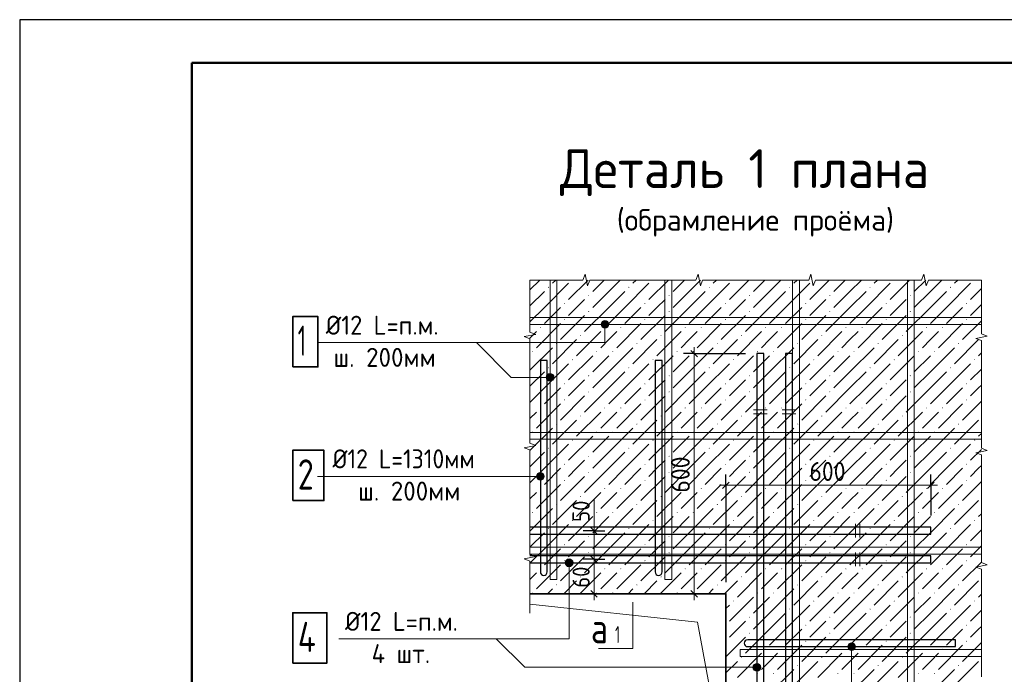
# Model space of a CAD drawing. Header units: millimetres. Extents: x 0 to 50400, y 0 to 35640.
# Tile 8 of 14: x 0 to 13715, y 26525 to 35640. Entities that reach past the tile are written whole.
import ezdxf

# ---------------------------------------------------------------- set-up
doc = ezdxf.new("R2010")
doc.units = ezdxf.units.MM
for name, color, linetype, lineweight in [('Standard', 7, 'Continuous', 25), ('Размерная линия_ общее', 7, 'Continuous', 13), ('Текст_ общее', 7, 'Continuous', 25)]:
    doc.layers.add(name, color=color, linetype=linetype, lineweight=lineweight)
doc.styles.add('ISOCPEUR', font='txt')

msp = doc.modelspace()

# ---------------------------------------------------------------- hatches: boundary and pattern name
at = {"layer": 'Standard', "linetype": 'Continuous', "lineweight": 13, "transparency": 33554687}
for points in [[(7358, 31913), (7365, 31921), (7373, 31913), (7365, 31906)], [(8478, 31913), (8485, 31921), (8493, 31913), (8485, 31906)], [(9598, 31913), (9605, 31921), (9613, 31913), (9605, 31906)], [(10718, 31913), (10725, 31921), (10733, 31913), (10725, 31906)], [(11838, 31913), (11845, 31921), (11853, 31913), (11845, 31906)], [(12958, 31913), (12965, 31921), (12973, 31913), (12965, 31906)], [(7582, 31689), (7589, 31697), (7597, 31689), (7589, 31682)], [(7918, 31801), (7925, 31809), (7933, 31801), (7925, 31794)], [(8702, 31689), (8709, 31697), (8717, 31689), (8709, 31682)], [(9038, 31801), (9045, 31809), (9053, 31801), (9045, 31794)], [(9822, 31689), (9829, 31697), (9837, 31689), (9829, 31682)], [(10158, 31801), (10165, 31809), (10173, 31801), (10165, 31794)], [(10942, 31689), (10949, 31697), (10957, 31689), (10949, 31682)], [(11278, 31801), (11285, 31809), (11293, 31801), (11285, 31794)], [(12062, 31689), (12069, 31697), (12077, 31689), (12069, 31682)], [(12398, 31801), (12405, 31809), (12413, 31801), (12405, 31794)], [(13182, 31689), (13189, 31697), (13197, 31689), (13189, 31682)], [(7918, 31577), (7925, 31585), (7933, 31577), (7925, 31570)], [(9038, 31577), (9045, 31585), (9053, 31577), (9045, 31570)], [(10158, 31577), (10165, 31585), (10173, 31577), (10165, 31570)], [(11278, 31577), (11285, 31585), (11293, 31577), (11285, 31570)], [(12398, 31577), (12405, 31585), (12413, 31577), (12405, 31570)], [(7582, 31465), (7589, 31473), (7597, 31465), (7589, 31458)], [(8702, 31465), (8709, 31473), (8717, 31465), (8709, 31458)], [(9822, 31465), (9829, 31473), (9837, 31465), (9829, 31458)], [(10942, 31465), (10949, 31473), (10957, 31465), (10949, 31458)], [(12062, 31465), (12069, 31473), (12077, 31465), (12069, 31458)], [(13182, 31465), (13189, 31473), (13197, 31465), (13189, 31458)], [(7246, 31353), (7253, 31361), (7261, 31353), (7253, 31346)], [(8142, 31353), (8149, 31361), (8157, 31353), (8149, 31346)], [(8366, 31353), (8373, 31361), (8381, 31353), (8373, 31346)], [(9262, 31353), (9269, 31361), (9277, 31353), (9269, 31346)], [(9486, 31353), (9493, 31361), (9501, 31353), (9493, 31346)], [(10382, 31353), (10389, 31361), (10397, 31353), (10389, 31346)], [(10606, 31353), (10613, 31361), (10621, 31353), (10613, 31346)], [(11502, 31353), (11509, 31361), (11517, 31353), (11509, 31346)], [(11726, 31353), (11733, 31361), (11741, 31353), (11733, 31346)], [(12622, 31353), (12629, 31361), (12637, 31353), (12629, 31346)], [(12846, 31353), (12853, 31361), (12861, 31353), (12853, 31346)], [(7470, 31129), (7477, 31137), (7485, 31129), (7477, 31122)], [(7806, 31241), (7813, 31249), (7821, 31241), (7813, 31234)], [(8590, 31129), (8597, 31137), (8605, 31129), (8597, 31122)], [(8926, 31241), (8933, 31249), (8941, 31241), (8933, 31234)], [(9710, 31129), (9717, 31137), (9725, 31129), (9717, 31122)], [(10046, 31241), (10053, 31249), (10061, 31241), (10053, 31234)], [(10830, 31129), (10837, 31137), (10845, 31129), (10837, 31122)], [(11166, 31241), (11173, 31249), (11181, 31241), (11173, 31234)], [(11950, 31129), (11957, 31137), (11965, 31129), (11957, 31122)], [(12286, 31241), (12293, 31249), (12301, 31241), (12293, 31234)], [(13070, 31129), (13077, 31137), (13085, 31129), (13077, 31122)], [(7134, 31017), (7141, 31025), (7149, 31017), (7141, 31010)], [(8030, 31017), (8037, 31025), (8045, 31017), (8037, 31010)], [(8254, 31017), (8261, 31025), (8269, 31017), (8261, 31010)], [(9150, 31017), (9157, 31025), (9165, 31017), (9157, 31010)], [(9374, 31017), (9381, 31025), (9389, 31017), (9381, 31010)], [(10270, 31017), (10277, 31025), (10285, 31017), (10277, 31010)], [(10494, 31017), (10501, 31025), (10509, 31017), (10501, 31010)], [(11390, 31017), (11397, 31025), (11405, 31017), (11397, 31010)], [(11614, 31017), (11621, 31025), (11629, 31017), (11621, 31010)], [(12510, 31017), (12517, 31025), (12525, 31017), (12517, 31010)], [(12734, 31017), (12741, 31025), (12749, 31017), (12741, 31010)], [(7694, 30905), (7701, 30913), (7709, 30905), (7701, 30898)], [(8814, 30905), (8821, 30913), (8829, 30905), (8821, 30898)], [(9934, 30905), (9941, 30913), (9949, 30905), (9941, 30898)], [(11054, 30905), (11061, 30913), (11069, 30905), (11061, 30898)], [(12174, 30905), (12181, 30913), (12189, 30905), (12181, 30898)], [(13294, 30905), (13301, 30913), (13309, 30905), (13301, 30898)], [(7358, 30793), (7365, 30801), (7373, 30793), (7365, 30786)], [(8478, 30793), (8485, 30801), (8493, 30793), (8485, 30786)], [(9598, 30793), (9605, 30801), (9613, 30793), (9605, 30786)], [(10718, 30793), (10725, 30801), (10733, 30793), (10725, 30786)], [(11838, 30793), (11845, 30801), (11853, 30793), (11845, 30786)], [(12958, 30793), (12965, 30801), (12973, 30793), (12965, 30786)], [(7918, 30681), (7925, 30689), (7933, 30681), (7925, 30674)], [(9038, 30681), (9045, 30689), (9053, 30681), (9045, 30674)], [(10158, 30681), (10165, 30689), (10173, 30681), (10165, 30674)], [(11278, 30681), (11285, 30689), (11293, 30681), (11285, 30674)], [(12398, 30681), (12405, 30689), (12413, 30681), (12405, 30674)], [(7582, 30569), (7589, 30577), (7597, 30569), (7589, 30562)], [(7918, 30457), (7925, 30465), (7933, 30457), (7925, 30450)], [(8702, 30569), (8709, 30577), (8717, 30569), (8709, 30562)], [(9038, 30457), (9045, 30465), (9053, 30457), (9045, 30450)], [(9822, 30569), (9829, 30577), (9837, 30569), (9829, 30562)], [(10158, 30457), (10165, 30465), (10173, 30457), (10165, 30450)], [(10942, 30569), (10949, 30577), (10957, 30569), (10949, 30562)], [(11278, 30457), (11285, 30465), (11293, 30457), (11285, 30450)], [(12062, 30569), (12069, 30577), (12077, 30569), (12069, 30562)], [(12398, 30457), (12405, 30465), (12413, 30457), (12405, 30450)], [(13182, 30569), (13189, 30577), (13197, 30569), (13189, 30562)], [(7582, 30345), (7589, 30353), (7597, 30345), (7589, 30338)], [(8702, 30345), (8709, 30353), (8717, 30345), (8709, 30338)], [(9822, 30345), (9829, 30353), (9837, 30345), (9829, 30338)], [(10942, 30345), (10949, 30353), (10957, 30345), (10949, 30338)], [(12062, 30345), (12069, 30353), (12077, 30345), (12069, 30338)], [(13182, 30345), (13189, 30353), (13197, 30345), (13189, 30338)], [(7246, 30233), (7253, 30241), (7261, 30233), (7253, 30226)], [(8142, 30233), (8149, 30241), (8157, 30233), (8149, 30226)], [(8366, 30233), (8373, 30241), (8381, 30233), (8373, 30226)], [(9262, 30233), (9269, 30241), (9277, 30233), (9269, 30226)], [(9486, 30233), (9493, 30241), (9501, 30233), (9493, 30226)], [(10382, 30233), (10389, 30241), (10397, 30233), (10389, 30226)], [(10606, 30233), (10613, 30241), (10621, 30233), (10613, 30226)], [(11502, 30233), (11509, 30241), (11517, 30233), (11509, 30226)], [(11726, 30233), (11733, 30241), (11741, 30233), (11733, 30226)], [(12622, 30233), (12629, 30241), (12637, 30233), (12629, 30226)], [(12846, 30233), (12853, 30241), (12861, 30233), (12853, 30226)], [(7806, 30121), (7813, 30129), (7821, 30121), (7813, 30114)], [(8926, 30121), (8933, 30129), (8941, 30121), (8933, 30114)], [(10046, 30121), (10053, 30129), (10061, 30121), (10053, 30114)], [(11166, 30121), (11173, 30129), (11181, 30121), (11173, 30114)], [(12286, 30121), (12293, 30129), (12301, 30121), (12293, 30114)], [(7134, 29897), (7141, 29905), (7149, 29897), (7141, 29890)], [(7470, 30009), (7477, 30017), (7485, 30009), (7477, 30002)], [(8030, 29897), (8037, 29905), (8045, 29897), (8037, 29890)], [(8254, 29897), (8261, 29905), (8269, 29897), (8261, 29890)], [(8590, 30009), (8597, 30017), (8605, 30009), (8597, 30002)], [(9150, 29897), (9157, 29905), (9165, 29897), (9157, 29890)], [(9374, 29897), (9381, 29905), (9389, 29897), (9381, 29890)], [(9710, 30009), (9717, 30017), (9725, 30009), (9717, 30002)], [(10270, 29897), (10277, 29905), (10285, 29897), (10277, 29890)], [(10494, 29897), (10501, 29905), (10509, 29897), (10501, 29890)], [(10830, 30009), (10837, 30017), (10845, 30009), (10837, 30002)], [(11390, 29897), (11397, 29905), (11405, 29897), (11397, 29890)], [(11614, 29897), (11621, 29905), (11629, 29897), (11621, 29890)], [(11950, 30009), (11957, 30017), (11965, 30009), (11957, 30002)], [(12510, 29897), (12517, 29905), (12525, 29897), (12517, 29890)], [(12734, 29897), (12741, 29905), (12749, 29897), (12741, 29890)], [(13070, 30009), (13077, 30017), (13085, 30009), (13077, 30002)], [(7694, 29785), (7701, 29793), (7709, 29785), (7701, 29778)], [(8814, 29785), (8821, 29793), (8829, 29785), (8821, 29778)], [(9934, 29785), (9941, 29793), (9949, 29785), (9941, 29778)], [(11054, 29785), (11061, 29793), (11069, 29785), (11061, 29778)], [(12174, 29785), (12181, 29793), (12189, 29785), (12181, 29778)], [(13294, 29785), (13301, 29793), (13309, 29785), (13301, 29778)], [(7358, 29673), (7365, 29681), (7373, 29673), (7365, 29666)], [(8478, 29673), (8485, 29681), (8493, 29673), (8485, 29666)], [(9598, 29673), (9605, 29681), (9613, 29673), (9605, 29666)], [(10718, 29673), (10725, 29681), (10733, 29673), (10725, 29666)], [(11838, 29673), (11845, 29681), (11853, 29673), (11845, 29666)], [(12958, 29673), (12965, 29681), (12973, 29673), (12965, 29666)], [(7918, 29561), (7925, 29569), (7933, 29561), (7925, 29554)], [(9038, 29561), (9045, 29569), (9053, 29561), (9045, 29554)], [(10158, 29561), (10165, 29569), (10173, 29561), (10165, 29554)], [(11278, 29561), (11285, 29569), (11293, 29561), (11285, 29554)], [(12398, 29561), (12405, 29569), (12413, 29561), (12405, 29554)], [(7582, 29449), (7589, 29457), (7597, 29449), (7589, 29442)], [(8702, 29449), (8709, 29457), (8717, 29449), (8709, 29442)], [(9822, 29449), (9829, 29457), (9837, 29449), (9829, 29442)], [(10942, 29449), (10949, 29457), (10957, 29449), (10949, 29442)], [(12062, 29449), (12069, 29457), (12077, 29449), (12069, 29442)], [(13182, 29449), (13189, 29457), (13197, 29449), (13189, 29442)], [(7582, 29225), (7589, 29233), (7597, 29225), (7589, 29218)], [(7918, 29337), (7925, 29345), (7933, 29337), (7925, 29330)], [(8702, 29225), (8709, 29233), (8717, 29225), (8709, 29218)], [(9038, 29337), (9045, 29345), (9053, 29337), (9045, 29330)], [(9822, 29225), (9829, 29233), (9837, 29225), (9829, 29218)], [(10158, 29337), (10165, 29345), (10173, 29337), (10165, 29330)], [(10942, 29225), (10949, 29233), (10957, 29225), (10949, 29218)], [(11278, 29337), (11285, 29345), (11293, 29337), (11285, 29330)], [(12062, 29225), (12069, 29233), (12077, 29225), (12069, 29218)], [(12398, 29337), (12405, 29345), (12413, 29337), (12405, 29330)], [(13182, 29225), (13189, 29233), (13197, 29225), (13189, 29218)], [(7246, 29113), (7253, 29121), (7261, 29113), (7253, 29106)], [(8142, 29113), (8149, 29121), (8157, 29113), (8149, 29106)], [(8366, 29113), (8373, 29121), (8381, 29113), (8373, 29106)], [(9262, 29113), (9269, 29121), (9277, 29113), (9269, 29106)], [(9486, 29113), (9493, 29121), (9501, 29113), (9493, 29106)], [(10382, 29113), (10389, 29121), (10397, 29113), (10389, 29106)], [(10606, 29113), (10613, 29121), (10621, 29113), (10613, 29106)], [(11502, 29113), (11509, 29121), (11517, 29113), (11509, 29106)], [(11726, 29113), (11733, 29121), (11741, 29113), (11733, 29106)], [(12622, 29113), (12629, 29121), (12637, 29113), (12629, 29106)], [(12846, 29113), (12853, 29121), (12861, 29113), (12853, 29106)], [(7806, 29001), (7813, 29009), (7821, 29001), (7813, 28994)], [(8926, 29001), (8933, 29009), (8941, 29001), (8933, 28994)], [(10046, 29001), (10053, 29009), (10061, 29001), (10053, 28994)], [(11166, 29001), (11173, 29009), (11181, 29001), (11173, 28994)], [(12286, 29001), (12293, 29009), (12301, 29001), (12293, 28994)], [(7470, 28889), (7477, 28897), (7485, 28889), (7477, 28882)], [(8590, 28889), (8597, 28897), (8605, 28889), (8597, 28882)], [(9710, 28889), (9717, 28897), (9725, 28889), (9717, 28882)], [(10830, 28889), (10837, 28897), (10845, 28889), (10837, 28882)], [(11950, 28889), (11957, 28897), (11965, 28889), (11957, 28882)], [(13070, 28889), (13077, 28897), (13085, 28889), (13077, 28882)], [(7134, 28777), (7141, 28785), (7149, 28777), (7141, 28770)], [(7694, 28665), (7701, 28673), (7709, 28665), (7701, 28658)], [(8030, 28777), (8037, 28785), (8045, 28777), (8037, 28770)], [(8254, 28777), (8261, 28785), (8269, 28777), (8261, 28770)], [(8814, 28665), (8821, 28673), (8829, 28665), (8821, 28658)], [(9150, 28777), (9157, 28785), (9165, 28777), (9157, 28770)], [(9374, 28777), (9381, 28785), (9389, 28777), (9381, 28770)], [(9934, 28665), (9941, 28673), (9949, 28665), (9941, 28658)], [(10270, 28777), (10277, 28785), (10285, 28777), (10277, 28770)], [(10494, 28777), (10501, 28785), (10509, 28777), (10501, 28770)], [(11054, 28665), (11061, 28673), (11069, 28665), (11061, 28658)], [(11390, 28777), (11397, 28785), (11405, 28777), (11397, 28770)], [(11614, 28777), (11621, 28785), (11629, 28777), (11621, 28770)], [(12174, 28665), (12181, 28673), (12189, 28665), (12181, 28658)], [(12510, 28777), (12517, 28785), (12525, 28777), (12517, 28770)], [(12734, 28777), (12741, 28785), (12749, 28777), (12741, 28770)], [(13294, 28665), (13301, 28673), (13309, 28665), (13301, 28658)], [(7358, 28553), (7365, 28561), (7373, 28553), (7365, 28546)], [(8478, 28553), (8485, 28561), (8493, 28553), (8485, 28546)], [(9598, 28553), (9605, 28561), (9613, 28553), (9605, 28546)], [(10718, 28553), (10725, 28561), (10733, 28553), (10725, 28546)], [(11838, 28553), (11845, 28561), (11853, 28553), (11845, 28546)], [(12958, 28553), (12965, 28561), (12973, 28553), (12965, 28546)], [(7918, 28441), (7925, 28449), (7933, 28441), (7925, 28434)], [(9038, 28441), (9045, 28449), (9053, 28441), (9045, 28434)], [(10158, 28441), (10165, 28449), (10173, 28441), (10165, 28434)], [(11278, 28441), (11285, 28449), (11293, 28441), (11285, 28434)], [(12398, 28441), (12405, 28449), (12413, 28441), (12405, 28434)], [(7582, 28329), (7589, 28337), (7597, 28329), (7589, 28322)], [(8702, 28329), (8709, 28337), (8717, 28329), (8709, 28322)], [(9822, 28329), (9829, 28337), (9837, 28329), (9829, 28322)], [(10942, 28329), (10949, 28337), (10957, 28329), (10949, 28322)], [(12062, 28329), (12069, 28337), (12077, 28329), (12069, 28322)], [(13182, 28329), (13189, 28337), (13197, 28329), (13189, 28322)], [(7918, 28217), (7925, 28225), (7933, 28217), (7925, 28210)], [(9038, 28217), (9045, 28225), (9053, 28217), (9045, 28210)], [(10158, 28217), (10165, 28225), (10173, 28217), (10165, 28210)], [(11278, 28217), (11285, 28225), (11293, 28217), (11285, 28210)], [(12398, 28217), (12405, 28225), (12413, 28217), (12405, 28210)], [(7246, 27993), (7253, 28001), (7261, 27993), (7253, 27986)], [(7582, 28105), (7589, 28113), (7597, 28105), (7589, 28098)], [(8142, 27993), (8149, 28001), (8157, 27993), (8149, 27986)], [(8366, 27993), (8373, 28001), (8381, 27993), (8373, 27986)], [(8702, 28105), (8709, 28113), (8717, 28105), (8709, 28098)], [(9262, 27993), (9269, 28001), (9277, 27993), (9269, 27986)], [(9486, 27993), (9493, 28001), (9501, 27993), (9493, 27986)], [(9822, 28105), (9829, 28113), (9837, 28105), (9829, 28098)], [(10382, 27993), (10389, 28001), (10397, 27993), (10389, 27986)], [(10606, 27993), (10613, 28001), (10621, 27993), (10613, 27986)], [(10942, 28105), (10949, 28113), (10957, 28105), (10949, 28098)], [(11502, 27993), (11509, 28001), (11517, 27993), (11509, 27986)], [(11726, 27993), (11733, 28001), (11741, 27993), (11733, 27986)], [(12062, 28105), (12069, 28113), (12077, 28105), (12069, 28098)], [(12622, 27993), (12629, 28001), (12637, 27993), (12629, 27986)], [(12846, 27993), (12853, 28001), (12861, 27993), (12853, 27986)], [(13182, 28105), (13189, 28113), (13197, 28105), (13189, 28098)], [(7806, 27881), (7813, 27889), (7821, 27881), (7813, 27874)], [(8926, 27881), (8933, 27889), (8941, 27881), (8933, 27874)], [(10046, 27881), (10053, 27889), (10061, 27881), (10053, 27874)], [(11166, 27881), (11173, 27889), (11181, 27881), (11173, 27874)], [(12286, 27881), (12293, 27889), (12301, 27881), (12293, 27874)], [(7470, 27769), (7477, 27777), (7485, 27769), (7477, 27762)], [(8590, 27769), (8597, 27777), (8605, 27769), (8597, 27762)], [(9710, 27769), (9717, 27777), (9725, 27769), (9717, 27762)], [(10830, 27769), (10837, 27777), (10845, 27769), (10837, 27762)], [(11950, 27769), (11957, 27777), (11965, 27769), (11957, 27762)], [(13070, 27769), (13077, 27777), (13085, 27769), (13077, 27762)], [(7134, 27657), (7141, 27665), (7149, 27657), (7141, 27650)], [(8030, 27657), (8037, 27665), (8045, 27657), (8037, 27650)], [(8254, 27657), (8261, 27665), (8269, 27657), (8261, 27650)], [(9150, 27657), (9157, 27665), (9165, 27657), (9157, 27650)], [(9374, 27657), (9381, 27665), (9389, 27657), (9381, 27650)], [(10270, 27657), (10277, 27665), (10285, 27657), (10277, 27650)], [(10494, 27657), (10501, 27665), (10509, 27657), (10501, 27650)], [(11390, 27657), (11397, 27665), (11405, 27657), (11397, 27650)], [(11614, 27657), (11621, 27665), (11629, 27657), (11621, 27650)], [(12510, 27657), (12517, 27665), (12525, 27657), (12517, 27650)], [(12734, 27657), (12741, 27665), (12749, 27657), (12741, 27650)], [(9934, 27545), (9941, 27553), (9949, 27545), (9941, 27538)], [(10718, 27433), (10725, 27441), (10733, 27433), (10725, 27426)], [(11054, 27545), (11061, 27553), (11069, 27545), (11061, 27538)], [(11838, 27433), (11845, 27441), (11853, 27433), (11845, 27426)], [(12174, 27545), (12181, 27553), (12189, 27545), (12181, 27538)], [(12958, 27433), (12965, 27441), (12973, 27433), (12965, 27426)], [(13294, 27545), (13301, 27553), (13309, 27545), (13301, 27538)], [(10158, 27321), (10165, 27329), (10173, 27321), (10165, 27314)], [(11278, 27321), (11285, 27329), (11293, 27321), (11285, 27314)], [(12398, 27321), (12405, 27329), (12413, 27321), (12405, 27314)], [(9836, 27211), (9837, 27209), (9836, 27208)], [(10942, 27209), (10949, 27217), (10957, 27209), (10949, 27202)], [(12062, 27209), (12069, 27217), (12077, 27209), (12069, 27202)], [(13182, 27209), (13189, 27217), (13197, 27209), (13189, 27202)], [(10158, 27097), (10165, 27105), (10173, 27097), (10165, 27090)], [(11278, 27097), (11285, 27105), (11293, 27097), (11285, 27090)], [(12398, 27097), (12405, 27105), (12413, 27097), (12405, 27090)], [(9836, 26987), (9837, 26985), (9836, 26984)], [(10382, 26873), (10389, 26881), (10397, 26873), (10389, 26866)], [(10606, 26873), (10613, 26881), (10621, 26873), (10613, 26866)], [(10942, 26985), (10949, 26993), (10957, 26985), (10949, 26978)], [(11502, 26873), (11509, 26881), (11517, 26873), (11509, 26866)], [(11726, 26873), (11733, 26881), (11741, 26873), (11733, 26866)], [(12062, 26985), (12069, 26993), (12077, 26985), (12069, 26978)], [(12622, 26873), (12629, 26881), (12637, 26873), (12629, 26866)], [(12846, 26873), (12853, 26881), (12861, 26873), (12853, 26866)], [(13182, 26985), (13189, 26993), (13197, 26985), (13189, 26978)], [(10046, 26761), (10053, 26769), (10061, 26761), (10053, 26754)], [(11166, 26761), (11173, 26769), (11181, 26761), (11173, 26754)], [(12286, 26761), (12293, 26769), (12301, 26761), (12293, 26754)], [(10830, 26649), (10837, 26657), (10845, 26649), (10837, 26642)], [(11950, 26649), (11957, 26657), (11965, 26649), (11957, 26642)], [(13070, 26649), (13077, 26657), (13085, 26649), (13077, 26642)], [(10270, 26537), (10277, 26545), (10285, 26537), (10277, 26530)], [(10494, 26537), (10501, 26545), (10509, 26537), (10501, 26530)], [(11390, 26537), (11397, 26545), (11405, 26537), (11397, 26530)], [(11614, 26537), (11621, 26545), (11629, 26537), (11621, 26530)], [(12510, 26537), (12517, 26545), (12525, 26537), (12517, 26530)], [(12734, 26537), (12741, 26545), (12749, 26537), (12741, 26530)]]:
    msp.add_hatch(color=7, dxfattribs=at).paths.add_polyline_path(points, flags=16)
for points in [[(7205, 29254), (7205, 29308), (7198, 29281)], [(7205, 29308), (7225, 29235), (7225, 29328)], [(7205, 29308), (7205, 29254), (7225, 29235)], [(7225, 29328), (7252, 29227), (7252, 29335)], [(7225, 29328), (7225, 29235), (7252, 29227)], [(7252, 29335), (7252, 29227), (7279, 29235)], [(7252, 29335), (7279, 29235), (7279, 29328)], [(7279, 29328), (7279, 29235), (7298, 29254)], [(7279, 29328), (7298, 29254), (7298, 29308)], [(7298, 29308), (7298, 29254), (7306, 29281)], [(11534, 26910), (11642, 26910), (11634, 26937)], [(11534, 26910), (11634, 26937), (11541, 26937)], [(11541, 26883), (11642, 26910), (11534, 26910)], [(11541, 26937), (11634, 26937), (11615, 26956)], [(11541, 26937), (11615, 26956), (11561, 26956)], [(11541, 26883), (11634, 26883), (11642, 26910)], [(11561, 26863), (11634, 26883), (11541, 26883)], [(11561, 26956), (11615, 26956), (11588, 26964)], [(11561, 26863), (11615, 26863), (11634, 26883)], [(11615, 26863), (11561, 26863), (11588, 26856)]]:
    msp.add_hatch(color=7, dxfattribs=at).paths.add_polyline_path(points)
at = {"layer": 'Текст_ общее', "linetype": 'Continuous', "lineweight": 13, "transparency": 33554687}
for points in [[(8199, 31425), (8106, 31425), (8098, 31398)], [(8199, 31425), (8098, 31398), (8206, 31398)], [(8179, 31444), (8125, 31444), (8106, 31425)], [(8179, 31444), (8106, 31425), (8199, 31425)], [(8125, 31444), (8179, 31444), (8152, 31452)], [(8206, 31398), (8098, 31398), (8106, 31371)], [(8206, 31398), (8106, 31371), (8199, 31371)], [(8199, 31371), (8106, 31371), (8125, 31351)], [(8199, 31371), (8125, 31351), (8179, 31351)], [(8179, 31351), (8125, 31351), (8152, 31344)], [(7341, 30633), (7341, 30687), (7334, 30660)], [(7361, 30614), (7361, 30707), (7341, 30687)], [(7361, 30614), (7341, 30687), (7341, 30633)], [(7388, 30606), (7388, 30714), (7361, 30707)], [(7388, 30606), (7361, 30707), (7361, 30614)], [(7415, 30614), (7415, 30707), (7388, 30714)], [(7415, 30614), (7388, 30714), (7388, 30606)], [(7434, 30633), (7434, 30687), (7415, 30707)], [(7434, 30633), (7415, 30707), (7415, 30614)], [(7434, 30687), (7434, 30633), (7442, 30660)], [(7680, 28124), (7626, 28124), (7607, 28105)], [(7680, 28124), (7607, 28105), (7700, 28105)], [(7626, 28124), (7680, 28124), (7653, 28132)], [(7700, 28105), (7607, 28105), (7599, 28078)], [(7700, 28105), (7599, 28078), (7707, 28078)], [(7707, 28078), (7599, 28078), (7607, 28051)], [(7707, 28078), (7607, 28051), (7700, 28051)], [(7700, 28051), (7607, 28051), (7626, 28031)], [(7700, 28051), (7626, 28031), (7680, 28031)], [(7680, 28031), (7626, 28031), (7653, 28024)], [(10221, 26595), (10221, 26649), (10214, 26622)], [(10241, 26575), (10241, 26668), (10221, 26649)], [(10241, 26575), (10221, 26649), (10221, 26595)], [(10268, 26568), (10268, 26676), (10241, 26668)], [(10268, 26568), (10241, 26668), (10241, 26575)], [(10295, 26575), (10295, 26668), (10268, 26676)], [(10295, 26575), (10268, 26676), (10268, 26568)], [(10314, 26595), (10314, 26649), (10295, 26668)], [(10314, 26595), (10295, 26668), (10295, 26575)], [(10314, 26649), (10314, 26595), (10322, 26622)]]:
    msp.add_hatch(color=7, dxfattribs=at).paths.add_polyline_path(points)

# ---------------------------------------------------------------- linework, layer by layer
at = {"layer": 'Standard', "color": 7, "linetype": 'Continuous', "lineweight": 25, "transparency": 33554687}
for p, q in [((2400, 35040), (2400, 1270)), ((10268, 30990), (10268, 25646)), ((10668, 30990), (10668, 25646)), ((12692, 28574), (7108, 28574)), ((12692, 28174), (7108, 28174))]:
    msp.add_line(p, q, dxfattribs=at)
at = {"layer": 'Standard', "color": 7, "linetype": 'Continuous', "lineweight": 13, "transparency": 33554687}
for p, q in [((7846, 32015), (7878, 32095)), ((7878, 32095), (7909, 31935)), ((9419, 32015), (9450, 32095)), ((9450, 32095), (9482, 31935)), ((10991, 32015), (11022, 32095)), ((11022, 32095), (11054, 31935)), ((12563, 32015), (12594, 32095)), ((12594, 32095), (12626, 31935)), ((7108, 32015), (7108, 32015)), ((7108, 31289), (7108, 32015)), ((7108, 32015), (7846, 32015)), ((7108, 32015), (7108, 32015)), ((7909, 31935), (7941, 32015)), ((7941, 32015), (8680, 32015)), ((8680, 32015), (9419, 32015)), ((9482, 31935), (9513, 32015)), ((9513, 32015), (10252, 32015)), ((10252, 32015), (10991, 32015)), ((11054, 31935), (11085, 32015)), ((11085, 32015), (11824, 32015)), ((11824, 32015), (12563, 32015)), ((12626, 31935), (12657, 32015)), ((12657, 32015), (13396, 32015)), ((13396, 32015), (13396, 31267)), ((13396, 32015), (13396, 32015)), ((7188, 31258), (7108, 31289)), ((7028, 31227), (7188, 31258)), ((7108, 31196), (7028, 31227)), ((7108, 30469), (7108, 31196)), ((13476, 31235), (13316, 31203)), ((13316, 31203), (13396, 31172)), ((13396, 31267), (13476, 31235)), ((13396, 31172), (13396, 30423)), ((7108, 29742), (7108, 30469)), ((13396, 30423), (13396, 29675)), ((10412, 30206), (10220, 30206)), ((10812, 30206), (10620, 30206)), ((10412, 30150), (10220, 30150)), ((10812, 30150), (10620, 30150)), ((7028, 29680), (7188, 29711)), ((7108, 29649), (7028, 29680)), ((7188, 29711), (7108, 29742)), ((7108, 28922), (7108, 29649)), ((13476, 29643), (13316, 29611)), ((13396, 29675), (13476, 29643)), ((13316, 29611), (13396, 29579)), ((13396, 29579), (13396, 28831)), ((7198, 29281), (7198, 29281)), ((7252, 29335), (7252, 29335)), ((7252, 29227), (7252, 29227)), ((7306, 29281), (7306, 29281)), ((8000, 28523), (8000, 28963)), ((7108, 28195), (7108, 28922)), ((13396, 28831), (13396, 28082)), ((11644, 28430), (11644, 28622)), ((11700, 28430), (11700, 28622)), ((7028, 28133), (7188, 28164)), ((7108, 28102), (7028, 28133)), ((7188, 28164), (7108, 28195)), ((11644, 28030), (11644, 28222)), ((11700, 28030), (11700, 28222)), ((7108, 27375), (7108, 28102)), ((13476, 28050), (13316, 28019)), ((13316, 28019), (13396, 27987)), ((13396, 28082), (13476, 28050)), ((13396, 27987), (13396, 27238)), ((8540, 27529), (8540, 26883)), ((13396, 27238), (13396, 26490)), ((8540, 26883), (8060, 26883)), ((11534, 26910), (11534, 26910)), ((11588, 26964), (11588, 26964)), ((11642, 26910), (11642, 26910)), ((11588, 26856), (11588, 26856))]:
    msp.add_line(p, q, dxfattribs=at)
at = {"layer": 'Standard', "color": 254, "linetype": 'Continuous', "lineweight": 13, "transparency": 33554687}
for p, q in [((7108, 31879), (7244, 32015)), ((7309, 31633), (7645, 31969)), ((7468, 32015), (7421, 31969)), ((7916, 32015), (7645, 31745)), ((8140, 32015), (7981, 31857)), ((8205, 31857), (8364, 32015)), ((8429, 31633), (8765, 31969)), ((8588, 32015), (8541, 31969)), ((9036, 32015), (8765, 31745)), ((9260, 32015), (9101, 31857)), ((9325, 31857), (9484, 32015)), ((9549, 31633), (9885, 31969)), ((9708, 32015), (9661, 31969)), ((10156, 32015), (9885, 31745)), ((10380, 32015), (10221, 31857)), ((10445, 31857), (10604, 32015)), ((10669, 31633), (11005, 31969)), ((10828, 32015), (10781, 31969)), ((11276, 32015), (11005, 31745)), ((11500, 32015), (11341, 31857)), ((11565, 31857), (11724, 32015)), ((11789, 31633), (12125, 31969)), ((11948, 32015), (11901, 31969)), ((12396, 32015), (12125, 31745)), ((12620, 32015), (12461, 31857)), ((12685, 31857), (12844, 32015)), ((12909, 31633), (13245, 31969)), ((13068, 32015), (13021, 31969)), ((7309, 31857), (7108, 31655)), ((8205, 31857), (7981, 31633)), ((8429, 31857), (8205, 31633)), ((9325, 31857), (9101, 31633)), ((9549, 31857), (9325, 31633)), ((10445, 31857), (10221, 31633)), ((10669, 31857), (10445, 31633)), ((11565, 31857), (11341, 31633)), ((11789, 31857), (11565, 31633)), ((12685, 31857), (12461, 31633)), ((12909, 31857), (12685, 31633)), ((13396, 31896), (13245, 31745)), ((7757, 31633), (7869, 31745)), ((8877, 31633), (8989, 31745)), ((9997, 31633), (10109, 31745)), ((11117, 31633), (11229, 31745)), ((12237, 31633), (12349, 31745)), ((7309, 31633), (7108, 31431)), ((7533, 31633), (7309, 31409)), ((7645, 31521), (7757, 31633)), ((8205, 31633), (7869, 31297)), ((8429, 31633), (8205, 31409)), ((8653, 31633), (8429, 31409)), ((8765, 31521), (8877, 31633)), ((9325, 31633), (8989, 31297)), ((9549, 31633), (9325, 31409)), ((9773, 31633), (9549, 31409)), ((9885, 31521), (9997, 31633)), ((10445, 31633), (10109, 31297)), ((10669, 31633), (10445, 31409)), ((10893, 31633), (10669, 31409)), ((11005, 31521), (11117, 31633)), ((11565, 31633), (11229, 31297)), ((11789, 31633), (11565, 31409)), ((12013, 31633), (11789, 31409)), ((12125, 31521), (12237, 31633)), ((12685, 31633), (12349, 31297)), ((12909, 31633), (12685, 31409)), ((13133, 31633), (12909, 31409)), ((13245, 31521), (13357, 31633)), ((13357, 31633), (13396, 31672)), ((7533, 31409), (7197, 31073)), ((7869, 31521), (7533, 31185)), ((8653, 31409), (8317, 31073)), ((8989, 31521), (8653, 31185)), ((9773, 31409), (9437, 31073)), ((10109, 31521), (9773, 31185)), ((10893, 31409), (10557, 31073)), ((11229, 31521), (10893, 31185)), ((12013, 31409), (11677, 31073)), ((12349, 31521), (12013, 31185)), ((13133, 31409), (12797, 31073)), ((13396, 31448), (13133, 31185)), ((7108, 31207), (7197, 31297)), ((8093, 31297), (7757, 30961)), ((8205, 31185), (8317, 31297)), ((9213, 31297), (8877, 30961)), ((9325, 31185), (9437, 31297)), ((10333, 31297), (9997, 30961)), ((10445, 31185), (10557, 31297)), ((11453, 31297), (11117, 30961)), ((11565, 31185), (11677, 31297)), ((12573, 31297), (12237, 30961)), ((12685, 31185), (12797, 31297)), ((7757, 31185), (7421, 30849)), ((8093, 31073), (8205, 31185)), ((8877, 31185), (8541, 30849)), ((9213, 31073), (9325, 31185)), ((9997, 31185), (9661, 30849)), ((10333, 31073), (10445, 31185)), ((11117, 31185), (10781, 30849)), ((11453, 31073), (11565, 31185)), ((12237, 31185), (11901, 30849)), ((12573, 31073), (12685, 31185)), ((13357, 31185), (13021, 30849)), ((7108, 30759), (7421, 31073)), ((8205, 30737), (8541, 31073)), ((9325, 30737), (9661, 31073)), ((10445, 30737), (10781, 31073)), ((11565, 30737), (11901, 31073)), ((12685, 30737), (13021, 31073)), ((13396, 31000), (13357, 30961)), ((7981, 30961), (7645, 30625)), ((8205, 30961), (7981, 30737)), ((9101, 30961), (8765, 30625)), ((9325, 30961), (9101, 30737)), ((10221, 30961), (9885, 30625)), ((10445, 30961), (10221, 30737)), ((11341, 30961), (11005, 30625)), ((11565, 30961), (11341, 30737)), ((12461, 30961), (12125, 30625)), ((12685, 30961), (12461, 30737)), ((7309, 30737), (7108, 30535)), ((7309, 30513), (7645, 30849)), ((8205, 30737), (7981, 30513)), ((8429, 30737), (8205, 30513)), ((8429, 30513), (8765, 30849)), ((9325, 30737), (9101, 30513)), ((9549, 30737), (9325, 30513)), ((9549, 30513), (9885, 30849)), ((10445, 30737), (10221, 30513)), ((10669, 30737), (10445, 30513)), ((10669, 30513), (11005, 30849)), ((11565, 30737), (11341, 30513)), ((11789, 30737), (11565, 30513)), ((11789, 30513), (12125, 30849)), ((12685, 30737), (12461, 30513)), ((12909, 30737), (12685, 30513)), ((12909, 30513), (13245, 30849)), ((13396, 30776), (13245, 30625)), ((7757, 30513), (7869, 30625)), ((8877, 30513), (8989, 30625)), ((9997, 30513), (10109, 30625)), ((11117, 30513), (11229, 30625)), ((12237, 30513), (12349, 30625)), ((7309, 30513), (7108, 30311)), ((7533, 30513), (7309, 30289)), ((7645, 30401), (7757, 30513)), ((8205, 30513), (7869, 30177)), ((8429, 30513), (8205, 30289)), ((8653, 30513), (8429, 30289)), ((8765, 30401), (8877, 30513)), ((9325, 30513), (8989, 30177)), ((9549, 30513), (9325, 30289)), ((9773, 30513), (9549, 30289)), ((9885, 30401), (9997, 30513)), ((10445, 30513), (10109, 30177)), ((10669, 30513), (10445, 30289)), ((10893, 30513), (10669, 30289)), ((11005, 30401), (11117, 30513)), ((11565, 30513), (11229, 30177)), ((11789, 30513), (11565, 30289)), ((12013, 30513), (11789, 30289)), ((12125, 30401), (12237, 30513)), ((12685, 30513), (12349, 30177)), ((12909, 30513), (12685, 30289)), ((13133, 30513), (12909, 30289)), ((13245, 30401), (13357, 30513)), ((13357, 30513), (13396, 30552)), ((7869, 30401), (7533, 30065)), ((8989, 30401), (8653, 30065)), ((10109, 30401), (9773, 30065)), ((11229, 30401), (10893, 30065)), ((12349, 30401), (12013, 30065)), ((13396, 30328), (13133, 30065)), ((7108, 30087), (7197, 30177)), ((7533, 30289), (7197, 29953)), ((8093, 30177), (7757, 29841)), ((8205, 30065), (8317, 30177)), ((8653, 30289), (8317, 29953)), ((9213, 30177), (8877, 29841)), ((9325, 30065), (9437, 30177)), ((9773, 30289), (9437, 29953)), ((10333, 30177), (9997, 29841)), ((10445, 30065), (10557, 30177)), ((10893, 30289), (10557, 29953)), ((11453, 30177), (11117, 29841)), ((11565, 30065), (11677, 30177)), ((12013, 30289), (11677, 29953)), ((12573, 30177), (12237, 29841)), ((12685, 30065), (12797, 30177)), ((13133, 30289), (12797, 29953)), ((7757, 30065), (7421, 29729)), ((8093, 29953), (8205, 30065)), ((8877, 30065), (8541, 29729)), ((9213, 29953), (9325, 30065)), ((9997, 30065), (9661, 29729)), ((10333, 29953), (10445, 30065)), ((11117, 30065), (10781, 29729)), ((11453, 29953), (11565, 30065)), ((12237, 30065), (11901, 29729)), ((12573, 29953), (12685, 30065)), ((13357, 30065), (13021, 29729)), ((7108, 29639), (7421, 29953)), ((8205, 29617), (8541, 29953)), ((9325, 29617), (9661, 29953)), ((10445, 29617), (10781, 29953)), ((11565, 29617), (11901, 29953)), ((12685, 29617), (13021, 29953)), ((7981, 29841), (7645, 29505)), ((8205, 29841), (7981, 29617)), ((9101, 29841), (8765, 29505)), ((9325, 29841), (9101, 29617)), ((10221, 29841), (9885, 29505)), ((10445, 29841), (10221, 29617)), ((11341, 29841), (11005, 29505)), ((11565, 29841), (11341, 29617)), ((12461, 29841), (12125, 29505)), ((12685, 29841), (12461, 29617)), ((13396, 29880), (13357, 29841)), ((7309, 29393), (7645, 29729)), ((8429, 29393), (8765, 29729)), ((9549, 29393), (9885, 29729)), ((10669, 29393), (11005, 29729)), ((11789, 29393), (12125, 29729)), ((12909, 29393), (13245, 29729)), ((13396, 29656), (13245, 29505)), ((7309, 29617), (7108, 29415)), ((7757, 29393), (7869, 29505)), ((8205, 29617), (7981, 29393)), ((8429, 29617), (8205, 29393)), ((8877, 29393), (8989, 29505)), ((9325, 29617), (9101, 29393)), ((9549, 29617), (9325, 29393)), ((9997, 29393), (10109, 29505)), ((10445, 29617), (10221, 29393)), ((10669, 29617), (10445, 29393)), ((11117, 29393), (11229, 29505)), ((11565, 29617), (11341, 29393)), ((11789, 29617), (11565, 29393)), ((12237, 29393), (12349, 29505)), ((12685, 29617), (12461, 29393)), ((12909, 29617), (12685, 29393)), ((7309, 29393), (7108, 29191)), ((7533, 29393), (7309, 29169)), ((7645, 29281), (7757, 29393)), ((8205, 29393), (7869, 29057)), ((8429, 29393), (8205, 29169)), ((8653, 29393), (8429, 29169)), ((8765, 29281), (8877, 29393)), ((9325, 29393), (8989, 29057)), ((9549, 29393), (9325, 29169)), ((9773, 29393), (9549, 29169)), ((9885, 29281), (9997, 29393)), ((10445, 29393), (10109, 29057)), ((10669, 29393), (10445, 29169)), ((10893, 29393), (10669, 29169)), ((11005, 29281), (11117, 29393)), ((11565, 29393), (11229, 29057)), ((11789, 29393), (11565, 29169)), ((12013, 29393), (11789, 29169)), ((12125, 29281), (12237, 29393)), ((12685, 29393), (12349, 29057)), ((12909, 29393), (12685, 29169)), ((13133, 29393), (12909, 29169)), ((13245, 29281), (13357, 29393)), ((13357, 29393), (13396, 29432)), ((7869, 29281), (7533, 28945)), ((8989, 29281), (8653, 28945)), ((10109, 29281), (9773, 28945)), ((11229, 29281), (10893, 28945)), ((12349, 29281), (12013, 28945)), ((7533, 29169), (7197, 28833)), ((8653, 29169), (8317, 28833)), ((9773, 29169), (9437, 28833)), ((10893, 29169), (10557, 28833)), ((12013, 29169), (11677, 28833)), ((13133, 29169), (12797, 28833)), ((13396, 29208), (13133, 28945)), ((7108, 28967), (7197, 29057)), ((7757, 28945), (7421, 28609)), ((8093, 29057), (7757, 28721)), ((8093, 28833), (8205, 28945)), ((8205, 28945), (8317, 29057)), ((8877, 28945), (8541, 28609)), ((9213, 29057), (8877, 28721)), ((9213, 28833), (9325, 28945)), ((9325, 28945), (9437, 29057)), ((9997, 28945), (9661, 28609)), ((10333, 29057), (9997, 28721)), ((10333, 28833), (10445, 28945)), ((10445, 28945), (10557, 29057)), ((11117, 28945), (10781, 28609)), ((11453, 29057), (11117, 28721)), ((11453, 28833), (11565, 28945)), ((11565, 28945), (11677, 29057)), ((12237, 28945), (11901, 28609)), ((12573, 29057), (12237, 28721)), ((12573, 28833), (12685, 28945)), ((12685, 28945), (12797, 29057)), ((13357, 28945), (13021, 28609)), ((7108, 28519), (7421, 28833)), ((8205, 28497), (8541, 28833)), ((9325, 28497), (9661, 28833)), ((10445, 28497), (10781, 28833)), ((11565, 28497), (11901, 28833)), ((12685, 28497), (13021, 28833)), ((7981, 28721), (7645, 28385)), ((8205, 28721), (7981, 28497)), ((9101, 28721), (8765, 28385)), ((9325, 28721), (9101, 28497)), ((10221, 28721), (9885, 28385)), ((10445, 28721), (10221, 28497)), ((11341, 28721), (11005, 28385)), ((11565, 28721), (11341, 28497)), ((12461, 28721), (12125, 28385)), ((12685, 28721), (12461, 28497)), ((13396, 28760), (13357, 28721)), ((7309, 28273), (7645, 28609)), ((8429, 28273), (8765, 28609)), ((9549, 28273), (9885, 28609)), ((10669, 28273), (11005, 28609)), ((11789, 28273), (12125, 28609)), ((12909, 28273), (13245, 28609)), ((13396, 28536), (13245, 28385)), ((7309, 28497), (7108, 28295)), ((8205, 28497), (7981, 28273)), ((8429, 28497), (8205, 28273)), ((9325, 28497), (9101, 28273)), ((9549, 28497), (9325, 28273)), ((10445, 28497), (10221, 28273)), ((10669, 28497), (10445, 28273)), ((11565, 28497), (11341, 28273)), ((11789, 28497), (11565, 28273)), ((12685, 28497), (12461, 28273)), ((12909, 28497), (12685, 28273)), ((7309, 28273), (7108, 28071)), ((7533, 28273), (7309, 28049)), ((7645, 28161), (7757, 28273)), ((7757, 28273), (7869, 28385)), ((8205, 28273), (7869, 27937)), ((8429, 28273), (8205, 28049)), ((8653, 28273), (8429, 28049)), ((8765, 28161), (8877, 28273)), ((8877, 28273), (8989, 28385)), ((9325, 28273), (8989, 27937)), ((9549, 28273), (9325, 28049)), ((9773, 28273), (9549, 28049)), ((9885, 28161), (9997, 28273)), ((9997, 28273), (10109, 28385)), ((10445, 28273), (10109, 27937)), ((10669, 28273), (10445, 28049)), ((10893, 28273), (10669, 28049)), ((11005, 28161), (11117, 28273)), ((11117, 28273), (11229, 28385)), ((11565, 28273), (11229, 27937)), ((11789, 28273), (11565, 28049)), ((12013, 28273), (11789, 28049)), ((12125, 28161), (12237, 28273)), ((12237, 28273), (12349, 28385)), ((12685, 28273), (12349, 27937)), ((12909, 28273), (12685, 28049)), ((13133, 28273), (12909, 28049)), ((13245, 28161), (13357, 28273)), ((13357, 28273), (13396, 28312)), ((7869, 28161), (7533, 27825)), ((8989, 28161), (8653, 27825)), ((10109, 28161), (9773, 27825)), ((11229, 28161), (10893, 27825)), ((12349, 28161), (12013, 27825)), ((7533, 28049), (7197, 27713)), ((8653, 28049), (8317, 27713)), ((9773, 28049), (9437, 27713)), ((10893, 28049), (10557, 27713)), ((12013, 28049), (11677, 27713)), ((13133, 28049), (12797, 27713)), ((13396, 28088), (13133, 27825)), ((7108, 27847), (7197, 27937)), ((8093, 27937), (7802, 27646)), ((8205, 27825), (8317, 27937)), ((9213, 27937), (8922, 27646)), ((9325, 27825), (9437, 27937)), ((10333, 27937), (9997, 27601)), ((10445, 27825), (10557, 27937)), ((11453, 27937), (11117, 27601)), ((11565, 27825), (11677, 27937)), ((12573, 27937), (12237, 27601)), ((12685, 27825), (12797, 27937)), ((7354, 27646), (7421, 27713)), ((7757, 27825), (7578, 27646)), ((8093, 27713), (8205, 27825)), ((8474, 27646), (8541, 27713)), ((8877, 27825), (8698, 27646)), ((9213, 27713), (9325, 27825)), ((9594, 27646), (9661, 27713)), ((9997, 27825), (9818, 27646)), ((10333, 27713), (10445, 27825)), ((10445, 27377), (10781, 27713)), ((11117, 27825), (10781, 27489)), ((11453, 27713), (11565, 27825)), ((11565, 27377), (11901, 27713)), ((12237, 27825), (11901, 27489)), ((12573, 27713), (12685, 27825)), ((12685, 27377), (13021, 27713)), ((13357, 27825), (13021, 27489)), ((10221, 27601), (9885, 27265)), ((10445, 27601), (10221, 27377)), ((11341, 27601), (11005, 27265)), ((11565, 27601), (11341, 27377)), ((12461, 27601), (12125, 27265)), ((12685, 27601), (12461, 27377)), ((13396, 27640), (13357, 27601)), ((9836, 27439), (9885, 27489)), ((10669, 27153), (11005, 27489)), ((11789, 27153), (12125, 27489)), ((12909, 27153), (13245, 27489)), ((10445, 27377), (10221, 27153)), ((10669, 27377), (10445, 27153)), ((11565, 27377), (11341, 27153)), ((11789, 27377), (11565, 27153)), ((12685, 27377), (12461, 27153)), ((12909, 27377), (12685, 27153)), ((13396, 27416), (13245, 27265)), ((9997, 27153), (10109, 27265)), ((11117, 27153), (11229, 27265)), ((12237, 27153), (12349, 27265)), ((13357, 27153), (13396, 27192)), ((10109, 27041), (9836, 26767)), ((9885, 27041), (9997, 27153)), ((10445, 27153), (10109, 26817)), ((10669, 27153), (10445, 26929)), ((10893, 27153), (10669, 26929)), ((11229, 27041), (10893, 26705)), ((11005, 27041), (11117, 27153)), ((11565, 27153), (11229, 26817)), ((11789, 27153), (11565, 26929)), ((12013, 27153), (11789, 26929)), ((12349, 27041), (12013, 26705)), ((12125, 27041), (12237, 27153)), ((12685, 27153), (12349, 26817)), ((12909, 27153), (12685, 26929)), ((13133, 27153), (12909, 26929)), ((13245, 27041), (13357, 27153)), ((10893, 26929), (10557, 26593)), ((12013, 26929), (11677, 26593)), ((13133, 26929), (12797, 26593)), ((13396, 26968), (13133, 26705)), ((10333, 26817), (9997, 26481)), ((10445, 26705), (10557, 26817)), ((11453, 26817), (11117, 26481)), ((11565, 26705), (11677, 26817)), ((12573, 26817), (12237, 26481)), ((12685, 26705), (12797, 26817)), ((9997, 26705), (9836, 26543)), ((10333, 26593), (10445, 26705)), ((11117, 26705), (10781, 26369)), ((11453, 26593), (11565, 26705)), ((12237, 26705), (11901, 26369)), ((12573, 26593), (12685, 26705)), ((13357, 26705), (13021, 26369)), ((10445, 26257), (10781, 26593)), ((11565, 26257), (11901, 26593)), ((12685, 26257), (13021, 26593))]:
    msp.add_line(p, q, dxfattribs=at)
at = {"layer": 'Standard', "color": 7, "linetype": 'Continuous', "lineweight": 25, "transparency": 33554687}
msp.add_lwpolyline([(0, 0), (50400, 0), (50400, 35640), (0, 35640), (0, 0)], close=True, dxfattribs=at)
at = {"layer": 'Standard', "color": 7, "linetype": 'Continuous', "lineweight": 50, "transparency": 33554687}
msp.add_lwpolyline([(2400, 35040), (49800, 35040), (49800, 600), (2400, 600), (2400, 35040)], close=True, dxfattribs=at)
at = {"layer": 'Standard', "color": 7, "linetype": 'Continuous', "lineweight": 13, "transparency": 33554687}
for points in [[(7484, 32015), (7484, 27846), (7388, 27846), (7388, 32015), (7484, 32015)], [(9084, 32015), (9084, 27846), (8988, 27846), (8988, 32015), (9084, 32015)], [(10860, 32015), (10860, 25646), (10764, 25646), (10764, 32015), (10860, 32015)], [(12460, 32015), (12460, 25646), (12364, 25646), (12364, 32015), (12460, 32015)], [(7108, 31398), (13396, 31398), (13396, 31494), (7108, 31494), (7108, 31398)], [(7108, 29798), (13396, 29798), (13396, 29894), (7108, 29894), (7108, 29798)], [(4149, 29281), (7151, 29281), (7252, 29281)], [(7108, 28198), (13396, 28198), (13396, 28294), (7108, 28294), (7108, 28198)], [(9740, 25646), (9440, 27250), (7108, 27502)], [(4237, 25041), (11588, 25041), (11588, 26910)], [(10036, 26774), (13396, 26774), (13396, 26870), (10036, 26870), (10036, 26774)]]:
    msp.add_lwpolyline(points, dxfattribs=at)
at = {"layer": 'Standard', "color": 7, "linetype": 'Continuous', "lineweight": 25, "transparency": 33554687}
for points in [[(7348, 27950), (7348, 30894), (7252, 30894), (7252, 27950)], [(8948, 27950), (8948, 30894), (8852, 30894), (8852, 27950)], [(10364, 25646), (10364, 30990), (10268, 30990)], [(10764, 25646), (10764, 30990), (10668, 30990)], [(7108, 28478), (12692, 28478), (12692, 28574)], [(7108, 28078), (12692, 28078), (12692, 28174)], [(10140, 26910), (13036, 26910), (13036, 27006), (10140, 27006)]]:
    msp.add_lwpolyline(points, dxfattribs=at)
at = {"layer": 'Standard', "color": 7, "linetype": 'Continuous', "lineweight": 35, "transparency": 33554687}
msp.add_lwpolyline([(9836, 25646), (9836, 27646), (7108, 27646)], dxfattribs=at)
at = {"layer": 'Standard', "color": 7, "linetype": 'Continuous', "lineweight": 13, "transparency": 33554687}
for centre in [(7252, 29281), (11588, 26910)]:
    msp.add_circle(centre, 54, dxfattribs=at)
at = {"layer": 'Standard', "color": 7, "linetype": 'Continuous', "lineweight": 25, "transparency": 33554687}
for centre, start, end in [((7300, 27950), 180, 0), ((8900, 27950), 180, 0), ((10140, 26958), 90, 270)]:
    msp.add_arc(centre, 48, start, end, dxfattribs=at)
at = {"layer": 'Размерная линия_ общее', "color": 7, "linetype": 'Continuous', "lineweight": 25, "transparency": 33554687}
for p, q in [((9439, 30945), (9349, 31035)), ((9791, 29112), (9881, 29202)), ((12647, 29112), (12737, 29202)), ((8045, 28478), (7955, 28568)), ((8045, 28081), (7955, 28171)), ((8045, 27601), (7955, 27691)), ((9439, 27601), (9349, 27691))]:
    msp.add_line(p, q, dxfattribs=at)
at = {"layer": 'Размерная линия_ общее', "color": 7, "linetype": 'Continuous', "lineweight": 13, "transparency": 33554687}
for p, q in [((9394, 30990), (9394, 31080)), ((9836, 29157), (9746, 29157)), ((9836, 29157), (12692, 29157)), ((12692, 29157), (12782, 29157)), ((8000, 28523), (8000, 28613)), ((8000, 28126), (8000, 28523)), ((8000, 27646), (8000, 28126)), ((8000, 27646), (8000, 27556)), ((9394, 27646), (9394, 27556))]:
    msp.add_line(p, q, dxfattribs=at)
at = {"layer": 'Размерная линия_ общее', "color": 253, "linetype": 'Continuous', "lineweight": -3, "true_color": 0xa0a0a0, "transparency": 33554687}
for p, q in [((9394, 30990), (9244, 30990)), ((9394, 30990), (9544, 30990)), ((9394, 30990), (10108, 30990)), ((9836, 29157), (9836, 29307)), ((12692, 29157), (12692, 29307)), ((9836, 29157), (9836, 29007)), ((9836, 29157), (9836, 27806)), ((12692, 29157), (12692, 29007)), ((12692, 29157), (12692, 28734)), ((8000, 28523), (7850, 28523)), ((8000, 28523), (8150, 28523)), ((8000, 28126), (7850, 28126)), ((8000, 28126), (8150, 28126)), ((8000, 27646), (7850, 27646)), ((8000, 27646), (8150, 27646)), ((9394, 27646), (9244, 27646)), ((9394, 27646), (9544, 27646)), ((9394, 27646), (9676, 27646))]:
    msp.add_line(p, q, dxfattribs=at)
at = {"layer": 'Размерная линия_ общее', "color": 7, "linetype": 'Continuous', "lineweight": 13, "transparency": 33554687}
msp.add_lwpolyline([(9394, 27646), (9394, 28930), (9394, 28930), (9394, 30990)], dxfattribs=at)
at = {"layer": 'Текст_ общее', "color": 7, "linetype": 'Continuous', "lineweight": 13, "transparency": 33554687}
for p, q in [((8152, 31452), (8152, 31452)), ((8098, 31398), (8098, 31398)), ((8152, 31344), (8152, 31344)), ((8206, 31398), (8206, 31398)), ((7334, 30660), (7334, 30660)), ((7388, 30714), (7388, 30714)), ((7388, 30606), (7388, 30606)), ((7442, 30660), (7442, 30660)), ((7653, 28132), (7653, 28132)), ((7599, 28078), (7599, 28078)), ((7653, 28024), (7653, 28024)), ((7707, 28078), (7707, 28078)), ((10214, 26622), (10214, 26622)), ((10268, 26676), (10268, 26676)), ((10322, 26622), (10322, 26622)), ((10268, 26568), (10268, 26568))]:
    msp.add_line(p, q, dxfattribs=at)
at = {"layer": 'Текст_ общее', "color": 7, "linetype": 'Continuous', "lineweight": 35, "transparency": 33554687}
for points in [[(3803, 30806), (4153, 30806), (4153, 31506), (3803, 31506), (3803, 30806)], [(3803, 28944), (4237, 28944), (4237, 29644), (3803, 29644), (3803, 28944)], [(3803, 26681), (4279, 26681), (4279, 27381), (3803, 27381), (3803, 26681)]]:
    msp.add_lwpolyline(points, dxfattribs=at)
at = {"layer": 'Текст_ общее', "color": 7, "linetype": 'Continuous', "lineweight": 13, "transparency": 33554687}
for points in [[(8152, 31398), (8152, 31143), (4153, 31143)], [(7388, 30660), (6844, 30660), (6361, 31143)], [(7653, 28078), (7653, 27019), (4447, 27019)], [(10268, 26622), (7035, 26622), (6638, 27019)]]:
    msp.add_lwpolyline(points, dxfattribs=at)
for centre in [(8152, 31398), (7388, 30660), (7653, 28078), (10268, 26622)]:
    msp.add_circle(centre, 54, dxfattribs=at)

# ---------------------------------------------------------------- texts
at = {"layer": 'Standard', "color": 7, "linetype": 'Continuous', "lineweight": 25, "transparency": 33554687, "char_height": 264, "attachment_point": 7, "style": 'ISOCPEUR'}
for s, insert, width in [('\\W0.94;Ø12 L=п.м.', (4264, 31254), 1786.43), ('\\W0.96;ш. 200мм', (4370, 30806), 1578.57), ('\\W0.94;Ø12 L=п.м.', (4532, 27130), 1786.43), ('\\W0.95;4 шт.', (4902, 26681), 1048.58)]:
    msp.add_mtext(s, dxfattribs=dict(at, insert=insert, width=width))
at = {"layer": 'Standard', "color": 7, "linetype": 'Continuous', "lineweight": 25, "transparency": 33554687, "char_height": 264, "attachment_point": 7, "rotation": 359.9999, "style": 'ISOCPEUR'}
for s, insert, width in [('\\W0.91;Ø12 L=1310мм', (4358, 29393), 2284.13), ('\\W0.96;ш. 200мм', (4714, 28944), 1578.57)]:
    msp.add_mtext(s, dxfattribs=dict(at, insert=insert, width=width))
at = {"layer": 'Standard', "color": 7, "linetype": 'Continuous', "lineweight": 35, "transparency": 33554687, "attachment_point": 7, "style": 'ISOCPEUR'}
for s, insert, char_height, width in [('\\W0.80;а', (7957, 26957), 420, 503.77), ('\\W0.56;1', (8293, 26957), 240, 186.67)]:
    msp.add_mtext(s, dxfattribs=dict(at, insert=insert, char_height=char_height, width=width))
at = {"layer": 'Размерная линия_ общее', "color": 7, "linetype": 'Continuous', "lineweight": 25, "transparency": 33554687, "insert": (9334, 29054), "char_height": 264, "width": 674.39, "attachment_point": 7, "rotation": 90, "style": 'ISOCPEUR'}
msp.add_mtext('\\W0.91;600', dxfattribs=at)
at = {"layer": 'Размерная линия_ общее', "color": 7, "linetype": 'Continuous', "lineweight": 25, "transparency": 33554687, "insert": (11000, 29217), "char_height": 264, "width": 674.39, "attachment_point": 7, "style": 'ISOCPEUR'}
msp.add_mtext('\\W0.91;600', dxfattribs=at)
at = {"layer": 'Размерная линия_ общее', "color": 7, "linetype": 'Continuous', "lineweight": 18, "transparency": 33554687, "char_height": 240, "width": 440.65, "attachment_point": 7, "rotation": 90, "style": 'ISOCPEUR'}
for s, insert in [('\\W0.87;50', (7940, 28648)), ('\\W0.87;60', (7940, 27730))]:
    msp.add_mtext(s, dxfattribs=dict(at, insert=insert))
at = {"layer": 'Текст_ общее', "color": 7, "linetype": 'Continuous', "lineweight": 50, "transparency": 33554687, "attachment_point": 7, "style": 'ISOCPEUR'}
for s, insert, char_height, width in [('\\W0.96;Деталь 1 плана', (7525, 33185), 540, 5711.19), ('\\W0.98;(обрамление проёма)', (8317, 32621), 300, 4045.14)]:
    msp.add_mtext(s, dxfattribs=dict(at, insert=insert, char_height=char_height, width=width))
at = {"layer": 'Текст_ общее', "color": 7, "linetype": 'Continuous', "lineweight": 35, "transparency": 33554687, "char_height": 420, "attachment_point": 7, "style": 'ISOCPEUR'}
for s, insert, width in [('\\W0.56;1', (3873, 30960), 326.67), ('\\W0.80;4', (3873, 26835), 503.77)]:
    msp.add_mtext(s, dxfattribs=dict(at, insert=insert, width=width))
at = {"layer": 'Текст_ общее', "color": 7, "linetype": 'Continuous', "lineweight": 35, "transparency": 33554687, "insert": (3873, 29098), "char_height": 420, "width": 456.97, "attachment_point": 7, "rotation": 359.9999, "style": 'ISOCPEUR'}
msp.add_mtext('\\W0.78;2', dxfattribs=at)

doc.saveas('drawing.dxf')
